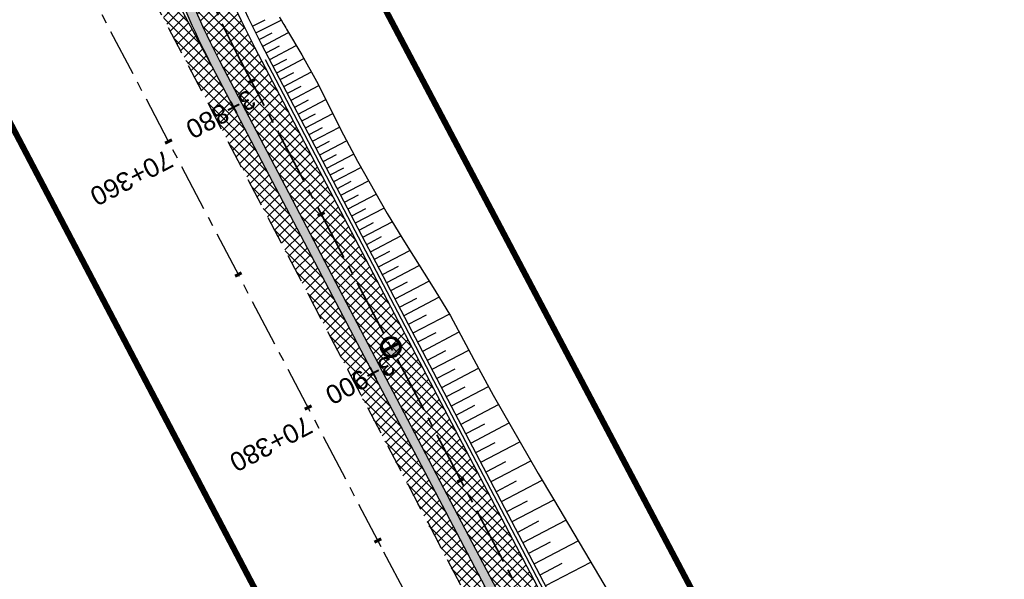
# Model space of a CAD drawing. Header units: metres. Extents: x 7529682 to 7533751, y 5721195 to 5727842.
# Tile 12 of 179: x 7531505 to 7531570, y 5724336 to 5724373. Entities that reach past the tile are written whole.
import ezdxf

# ---------------------------------------------------------------- set-up
doc = ezdxf.new("R2010")
doc.units = ezdxf.units.M
for name, pattern in [('817-dzialki-09-05-04$0$HIDDEN', [0.375, 0.25, -0.125]), ('ACAD_ISO05W100', [33, 24, -3, 0, -3, 0, -3]), ('CENTER', [50.800000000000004, 31.75, -6.35, 6.35, -6.35]), ('CENTER2', [28.575000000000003, 19.05, -3.175, 3.175, -3.175]), ('HIDDEN', [9.524999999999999, 6.35, -3.175])]:
    doc.linetypes.add(name, pattern=pattern)
for name, color, linetype in [('C-DROGI-SYTUACJA', 7, 'Continuous'), ('C-DROGI-SYTUACJA-ETYKIETY', 7, 'Continuous'), ('D-hatch-pobocza', 131, 'Continuous'), ('D-pobocza', 60, 'Continuous'), ('D-skarpa', 2, 'Continuous'), ('D-skarpa-kreskowanie', 2, 'Continuous')]:
    doc.layers.add(name, color=color, linetype=linetype)
for name, color, linetype, lineweight, true_color in [('D-bariery', 7, 'FENCELINE2', 30, 0xff0f0f), ('D-ewidencja-numery', 7, 'Continuous', 50, 0x40ff00), ('D-hatch-ciag-pieszo-rowerowy', 7, 'Continuous', 13, 0xff9f80), ('D-LR-etap-III', 7, '817-dzialki-09-05-04$0$HIDDEN', 50, 0x00008f), ('D-ścieki', 7, 'Continuous', 30, 0x0544ff)]:
    doc.layers.add(name, color=color, linetype=linetype, lineweight=lineweight, true_color=true_color)
for name, color, linetype, lineweight in [('D-krawędzie', 3, 'Continuous', 30), ('D-obrzeża', 2, 'Continuous', 30), ('D-oś', 10, 'CENTER', 30), ('D-pas-drogowy', 7, 'ACAD_ISO05W100', 50)]:
    doc.layers.add(name, color=color, linetype=linetype, lineweight=lineweight)
doc.layers.add('poprzeczki', color=7, linetype='Continuous', true_color=0x0000c7)
doc.styles.get("Standard").update_dxf_attribs({"font": 'arial.ttf'})
doc.linetypes.add('FENCELINE2', pattern='A,6.35,-2.54,[132,ltypeshp.shx,S=2.54,R=0,X=-2.54,Y=0],-2.54,25.4', length=36.83)
pattern_1 = [(45, (0, 0), (-0.3367596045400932, 0.3367596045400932), []), (135, (0, 0), (-0.3367596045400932, -0.3367596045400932), [])]

# ---------------------------------------------------------------- blocks, each defined once
blk = doc.blocks.new('AeccTickLine')
at = {"color": 0, "linetype": 'ByBlock', "lineweight": -2}
blk.add_line((0, 1), (-3.673819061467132e-16, -1), dxfattribs=at)
blk = doc.blocks.new('kilometraz')
at = {"linetype": 'ByBlock', "lineweight": -2}
blk.add_hatch(color=0, dxfattribs=at).paths.add_polyline_path([(0, -0.28125, 0.4142135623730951), (0.28125, 0, 0.4142135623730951), (0, 0.28125)])
at = {"color": 0, "linetype": 'ByBlock', "lineweight": -2}
blk.add_line((0, 0.28125), (0, -0.28125), dxfattribs=at)
blk.add_circle((0, 0), 0.28125, dxfattribs=at)

msp = doc.modelspace()

# ---------------------------------------------------------------- hatches: boundary and pattern name
at = {"layer": 'D-hatch-ciag-pieszo-rowerowy'}
h = msp.add_hatch(dxfattribs=at)
h.set_pattern_fill('ANSI37', color=256, scale=0.15, style=0)
h.set_pattern_definition(pattern_1)
edge = h.paths.add_edge_path()
edge.add_line((7531514.415650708, 5724387.617508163), (7531511.983512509, 5724387.007835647))
edge.add_line((7531511.983512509, 5724387.007835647), (7531515.04272666, 5724377.850002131))
edge.add_arc((7531562.466623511, 5724393.692161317), 50.00000000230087, 198.4721210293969, 207.666255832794)
edge.add_line((7531518.183261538, 5724370.476135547), (7531533.76163089, 5724340.761206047))
edge.add_line((7531533.76163089, 5724340.761206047), (7531558.998259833, 5724292.587044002))
edge.add_line((7531558.998259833, 5724292.587044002), (7531560.262448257, 5724290.175655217))
edge.add_line((7531560.262448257, 5724290.175655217), (7531563.059394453, 5724290.221480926))
edge.add_line((7531563.059394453, 5724290.221480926), (7531559.088841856, 5724297.795151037))
edge.add_line((7531559.088841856, 5724297.795151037), (7531533.852572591, 5724345.968626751))
edge.add_line((7531533.852572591, 5724345.968626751), (7531520.493826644, 5724371.449740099))
edge.add_arc((7531564.777188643, 5724394.66576581), 49.99999999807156, 198.4721210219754, 207.6662557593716, ccw=False)
edge.add_line((7531517.353291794, 5724378.823606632), (7531514.415650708, 5724387.617508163))
at = {"layer": 'D-hatch-pobocza'}
h = msp.add_hatch(dxfattribs=at)
h.set_pattern_fill('ANSI37', color=256, scale=0.15, style=0)
h.set_pattern_definition(pattern_1)
h.paths.add_polyline_path([(7531488.16, 5724427.12), (7531481.150587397, 5724441.171784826), (7531479.92528069, 5724439.394137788), (7531491.799589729, 5724416.76024859), (7531516.434946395, 5724369.562363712), (7531517.651861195, 5724370.197543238), (7531514.91, 5724375.29), (7531511.16, 5724383.25), (7531499.95, 5724404.19)])
h = msp.add_hatch(dxfattribs=at)
h.set_pattern_fill('ANSI37', color=256, scale=0.15, style=0)
h.set_pattern_definition(pattern_1)
h.paths.add_polyline_path([(7531607.891778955, 5724199.074953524, -0.04242732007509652), (7531605.100171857, 5724203.442839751), (7531592.615319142, 5724227.198197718), (7531571.091482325, 5724268.227489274), (7531558.466772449, 5724292.308617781), (7531533.230230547, 5724340.482613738), (7531517.651861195, 5724370.197543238), (7531516.434946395, 5724369.562363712), (7531531.900107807, 5724339.93328556), (7531557.226635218, 5724291.658956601), (7531569.851546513, 5724267.577443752), (7531591.375556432, 5724226.547822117), (7531608.842498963, 5724193.312870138), (7531611.311824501, 5724194.608572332)])
at = {"layer": 'D-ścieki', "linetype": 'ByBlock', "true_color": 0x00cccc}
h = msp.add_hatch(color=132, dxfattribs=at)
edge = h.paths.add_edge_path()
edge.add_line((7531611.374027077, 5724194.527339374), (7531611.850669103, 5724194.89177396))
edge.add_line((7531611.850669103, 5724194.89177396), (7531608.368157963, 5724199.439731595))
edge.add_arc((7531632.187108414, 5724217.678635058), 30.00000000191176, 207.7245952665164, 217.4423922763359, ccw=False)
edge.add_line((7531605.631288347, 5724203.721972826), (7531593.146646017, 5724227.476930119))
edge.add_line((7531593.146646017, 5724227.476930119), (7531571.622883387, 5724268.506080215))
edge.add_line((7531571.622883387, 5724268.506080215), (7531558.998259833, 5724292.587044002))
edge.add_line((7531558.998259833, 5724292.587044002), (7531533.76163089, 5724340.761206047))
edge.add_line((7531533.76163089, 5724340.761206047), (7531518.183261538, 5724370.476135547))
edge.add_arc((7531562.46662351, 5724393.692161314), 49.99999999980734, 198.4721210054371, 207.666255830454, ccw=False)
edge.add_line((7531515.042726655, 5724377.850002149), (7531511.283397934, 5724389.103646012))
edge.add_line((7531511.283397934, 5724389.103646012), (7531506.470491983, 5724397.337407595))
edge.add_line((7531506.470491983, 5724397.337407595), (7531505.95249533, 5724397.03462142))
edge.add_line((7531505.95249533, 5724397.03462142), (7531510.734016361, 5724388.854552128))
edge.add_line((7531510.734016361, 5724388.854552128), (7531514.473639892, 5724377.659896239))
edge.add_arc((7531562.466623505, 5724393.692161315), 50.59999999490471, 198.4721210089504, 207.6662558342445)
edge.add_line((7531517.651861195, 5724370.197543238), (7531533.230230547, 5724340.482613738))
edge.add_line((7531533.230230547, 5724340.482613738), (7531558.466772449, 5724292.308617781))
edge.add_line((7531558.466772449, 5724292.308617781), (7531571.091482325, 5724268.227489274))
edge.add_line((7531571.091482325, 5724268.227489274), (7531592.615319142, 5724227.198197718))
edge.add_line((7531592.615319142, 5724227.198197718), (7531605.100171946, 5724203.442839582))
edge.add_arc((7531632.187108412, 5724217.678635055), 30.59999999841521, 207.7245952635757, 217.442392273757)
edge.add_line((7531607.891778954, 5724199.074953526), (7531611.374027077, 5724194.527339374))

# ---------------------------------------------------------------- linework, layer by layer
at = {"layer": 'C-DROGI-SYTUACJA', "color": 10, "linetype": 'CENTER2', "lineweight": 35, "ltscale": 0.2}
msp.add_lwpolyline([(7531474.815809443, 5724464.451899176), (7531498.201389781, 5724419.897359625), (7531507.671593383, 5724401.833439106), (7531507.671593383, 5724401.833439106), (7531507.671593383, 5724401.833439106, -0.04013851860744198), (7531510.812128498, 5724394.459572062), (7531516.19647874, 5724378.341385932, 0.04013851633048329), (7531519.337013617, 5724370.967519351), (7531605.616191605, 5724206.442252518, 0.0426524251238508), (7531608.365594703, 5724202.136137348), (7531614.256663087, 5724194.442743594, -0.04259237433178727), (7531617.002724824, 5724190.14299819), (7531641.086772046, 5724144.244027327, -0.04226225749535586)], format="xyb", dxfattribs=at)
at = {"layer": 'D-bariery', "ltscale": 0.05, "flags": 128}
msp.add_lwpolyline([(7531615.017553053, 5724196.553332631), (7531608.427972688, 5724205.158942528, -0.04242731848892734), (7531605.941982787, 5724209.048644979), (7531593.457340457, 5724232.803602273), (7531571.9345425, 5724273.830915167), (7531559.310258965, 5724297.911230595), (7531534.074025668, 5724346.084637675), (7531521.203213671, 5724370.635042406)], format="xyb", dxfattribs=at)
at = {"layer": 'D-ewidencja-numery', "color": 12, "ltscale": 15, "true_color": 0xc70000}
msp.add_lwpolyline([(7531477.292992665, 5724465.831467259), (7531500.996290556, 5724421.112506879), (7531512.121834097, 5724400.549045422), (7531513.78163794, 5724396.757451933), (7531526.32, 5724379.39), (7531566.783642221, 5724302.73628205), (7531612.277141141, 5724225.610079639), (7531620.492868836, 5724210.547642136), (7531631.578040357, 5724196.257865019), (7531653.484221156, 5724152.433527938), (7531661.150970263, 5724128.493551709), (7531673.881448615, 5724101.186377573), (7531684.690667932, 5724081.184137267), (7531699.212076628, 5724051.170357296), (7531704.034088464, 5724040.583605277), (7531703.912935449, 5724037.170021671), (7531736.419851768, 5723969.232086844), (7531738.285051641, 5723967.699360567), (7531742.180915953, 5723962.34642834), (7531744.286141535, 5723958.615526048), (7531755.393260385, 5723944.192617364), (7531758.690000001, 5723936.76), (7531758.690000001, 5723936.76)], dxfattribs=at)
at = {"layer": 'D-krawędzie', "linetype": 'HIDDEN', "ltscale": 0.3, "flags": 128}
msp.add_lwpolyline([(7530572.009999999, 5726166.06), (7530620.380949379, 5726072.761487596), (7530641.555222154, 5726032.007915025), (7530660.960861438, 5725995.070069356), (7530689.128213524, 5725941.540167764), (7530707.335918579, 5725907.031820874), (7530725.255781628, 5725873.092686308), (7530743.969545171, 5725837.653904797), (7530770.526708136, 5725787.119408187), (7530787.864146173, 5725754.266918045), (7530809.897571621, 5725712.541613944), (7530824.739035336, 5725684.389287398), (7530840.856259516, 5725653.693092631), (7530860.675070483, 5725616.154465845), (7530865.283000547, 5725607.394015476), (7530878.050274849, 5725583.079962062), (7530918.171722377, 5725507.178125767), (7530950.162943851, 5725446.305402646), (7530993.419108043, 5725364.264712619), (7531022.766433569, 5725308.719304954), (7531053.80955549, 5725249.872416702), (7531081.165622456, 5725197.874670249), (7531103.902359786, 5725154.540603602), (7531128.123220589, 5725108.448161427), (7531149.3, 5725068.249999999), (7531167.380094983, 5725033.766927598), (7531197.164745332, 5724976.987689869), (7531228.151004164, 5724918.034426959), (7531253.152837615, 5724870.491119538), (7531286.7961686, 5724806.653565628), (7531306.739858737, 5724768.664832), (7531335.094443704, 5724714.652299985), (7531357.3191504, 5724672.438740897), (7531373.644908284, 5724641.454376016), (7531392.161870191, 5724605.998675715), (7531418.480331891, 5724555.852756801), (7531439.726902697, 5724515.582472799), (7531468.399107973, 5724461.077223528), (7531491.782023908, 5724416.527754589), (7531531.990296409, 5724339.832565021), (7531557.226635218, 5724291.658956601), (7531569.851546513, 5724267.577443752), (7531591.375556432, 5724226.547822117), (7531610.003879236, 5724191.103071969), (7531616.882991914, 5724177.998849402), (7531629.984986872, 5724153.025496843), (7531641.006768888, 5724132.021778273), (7531664.906257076, 5724087.616922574), (7531677.64401952, 5724064.785715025), (7531683.112433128, 5724054.988140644), (7531686.752875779, 5724048.180044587), (7531695.447538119, 5724031.696667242), (7531703.748818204, 5724015.917210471), (7531709.214143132, 5724005.513965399), (7531719.388607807, 5723986.14687362), (7531726.295217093, 5723973.000144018), (7531732.740794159, 5723960.735633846), (7531735.13, 5723956.19)], dxfattribs=at)
at = {"layer": 'D-LR-etap-III', "ltscale": 10, "flags": 128}
msp.add_lwpolyline([(7531750.474471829, 5723895.103125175, 0.4, 0.4, 0), (7531750.505, 5723895.13, 0.4, 0.4, 0), (7531682.71, 5724022.92, 0.4, 0.4, 0), (7531619.177023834, 5724147.203692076, 0.4, 0.4, 0), (7531592.308960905, 5724198.48863389, 0.4, 0.4, 0), (7531553.263875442, 5724272.918564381, 0.4, 0.4, 0), (7531504.019999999, 5724366.79, 0.4, 0.4, 0), (7531482.09, 5724407.62, 0.4, 0.4, 0), (7531412.350402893, 5724541.182759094, 0.4, 0.4, 0), (7531388.463669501, 5724586.929768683, 0.4, 0.4, 0), (7531345.12, 5724669.94, 0.4, 0.4, 0), (7531127.66, 5725081.67, 0.4, 0.4, 0), (7531059.253139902, 5725211.040795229, 0.4, 0.4, 0), (7531008.007244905, 5725307.953830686, 0.4, 0.4, 0), (7530964.181635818, 5725390.835555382, 0.4, 0.4, 0), (7530914.557354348, 5725484.683561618, 0.4, 0.4, 0), (7530865.243241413, 5725577.493975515, 0.4, 0.4, 0), (7530840.085257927, 5725624.058651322, 0.4, 0.4, 0), (7530802.559525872, 5725694.924584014, 0.4, 0.4, 0), (7530755.54, 5725787.51, 0.4, 0.4, 0), (7530708.717810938, 5725876.303221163, 0.4, 0.4, 0), (7530695.12, 5725902.09, 0.4, 0.4, 0), (7530642.91397006, 5726001.07839487, 0.4, 0.4, 0), (7530634.934723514, 5726016.146615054, 0.4, 0.4, 0), (7530610.820000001, 5726061.929999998, 0.4, 0.4, 0), (7530610.820000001, 5726061.929999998, 0.4, 0.4, 0), (7530607.21, 5726063.51, 0.4, 0.4, 0), (7530597.42, 5726080.68, 0.4, 0.4, 0), (7530591.16, 5726088.44, 0.4, 0.4, 0), (7530581.28, 5726107.21, 0.4, 0.4, 0), (7530571.29, 5726130.56, 0.4, 0.4, 0), (7530549.554994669, 5726171.527317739, 0.4, 0.4, 0), (7530531.014309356, 5726206.473807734, 0.4, 0.4, 0), (7530516.461208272, 5726236.016618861, 0.4, 0.4, 0), (7530500.798929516, 5726266.141265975, 0.4, 0.4, 0), (7530491.349999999, 5726283.94, 0.4, 0.4, 0), (7530482.4, 5726303.41, 0.4, 0.4, 0), (7530482.4, 5726303.41, 0.4, 0.4, 0), (7530450.41, 5726357.28, 0.4, 0.4, 0), (7530397.759396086, 5726458.499907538, 0.4, 0.4, 0), (7530334.707815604, 5726583.664702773, 0.4, 0.4, 0), (7530303.939274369, 5726645.167943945, 0.4, 0.4, 0), (7530300.509779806, 5726651.777515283, 0.4, 0.4, 0), (7530289.213532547, 5726671.966724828, 0.4, 0.4, 0), (7530281.54, 5726685.57, 0.4, 0.4, 0), (7530261.37085633, 5726724.163374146, 0.4, 0.4, 0), (7530254.03, 5726738.21, 0.4, 0.4, 0), (7530197.219999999, 5726845.06, 0.4, 0.4, 0), (7530194.71, 5726849.15, 0.4, 0.4, 0), (7530195.92, 5726850.75, 0.4, 0.4, 0), (7530170.546669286, 5726892.961489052, 0.4, 0.4, 0), (7530143.174718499, 5726945.065838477, 0.4, 0.4, 0), (7530105.059999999, 5727018.32, 0.4, 0.4, 0), (7530100.059999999, 5727027.16, 0.4, 0.4, 0), (7530062.318670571, 5727099.625398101, 0.4, 0.4, 0), (7530015.378537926, 5727189.420463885, 0.4, 0.4, 0), (7529983.207960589, 5727250.206596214, 0.4, 0.4, 0), (7529953.284293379, 5727306.74720398, 0.4, 0.4, 0), (7529900.67053443, 5727406.15903814, 0.4, 0.4, 0), (7529890.630239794, 5727425.131178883, 0.4, 0.4, 0), (7529875.155383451, 5727454.426350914, 0.4, 0.4, 0), (7529857.560096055, 5727487.787346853, 0.4, 0.4, 0), (7529835.194401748, 5727530.19312405, 0.4, 0.4, 0), (7529811.740544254, 5727574.662079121, 0.4, 0.4, 0), (7529792.101859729, 5727611.922638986, 0.4, 0.4, 0), (7529768.066117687, 5727657.469613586, 0.4, 0.4, 0), (7529755.210566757, 5727682.131373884, 0.4, 0.4, 0), (7529753.309999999, 5727681.13, 0.4, 0.4, 0), (7529739.21, 5727707.77, 0.4, 0.4, 0), (7529735.394745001, 5727711.251990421, 0.4, 0.4, 0), (7529725.42, 5727730.2, 0.4, 0.4, 0), (7529723.55, 5727729.88, 0.4, 0.4, 0), (7529695.566668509, 5727782.932080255, 0.4, 0.4, 0), (7529717.67971874, 5727794.024357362, 0.4, 0.4, 0), (7529736.274870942, 5727758.647400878, 0.4, 0.4, 0), (7529736.274870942, 5727758.647400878, 0.4, 0.4, 0), (7529744.511003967, 5727750.406106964, 0.4, 0.4, 0), (7529744.511003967, 5727750.406106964, 0.4, 0.4, 0), (7529750.282568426, 5727738.549848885, 0.4, 0.4, 0), (7529777.108510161, 5727687.569424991, 0.4, 0.4, 0), (7529796.51537536, 5727651.329932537, 0.4, 0.4, 0), (7529814.937945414, 5727616.793170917, 0.4, 0.4, 0), (7529839.006722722, 5727572.303976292, 0.4, 0.4, 0), (7529860.617626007, 5727532.509108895, 0.4, 0.4, 0), (7529882.348967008, 5727491.504261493, 0.4, 0.4, 0), (7529904.865139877, 5727449.096370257, 0.4, 0.4, 0), (7529920.747384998, 5727418.884773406, 0.4, 0.4, 0), (7529946.676504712, 5727368.547487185, 0.4, 0.4, 0), (7529972.024701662, 5727320.573310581, 0.4, 0.4, 0), (7529987.740014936, 5727290.153392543, 0.4, 0.4, 0), (7529996.497385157, 5727273.661630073, 0.4, 0.4, 0), (7530017.541471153, 5727234.202689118, 0.4, 0.4, 0), (7530033.053657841, 5727204.864166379, 0.4, 0.4, 0), (7530051.622983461, 5727170.222745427, 0.4, 0.4, 0), (7530069.276612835, 5727137.015751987, 0.4, 0.4, 0), (7530089.385386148, 5727097.533639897, 0.4, 0.4, 0), (7530109.712512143, 5727060.746615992, 0.4, 0.4, 0), (7530136.769722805, 5727011.640131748, 0.4, 0.4, 0), (7530162.446686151, 5726962.743777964, 0.4, 0.4, 0), (7530187.674104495, 5726916.992101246, 0.4, 0.4, 0), (7530207.820739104, 5726879.335323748, 0.4, 0.4, 0), (7530230.625609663, 5726834.518686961, 0.4, 0.4, 0), (7530262.288093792, 5726776.61832811, 0.4, 0.4, 0), (7530277.509672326, 5726760.213143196, 0.4, 0.4, 0), (7530286.036865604, 5726744.106684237, 0.4, 0.4, 0), (7530288.097472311, 5726735.884066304, 0.4, 0.4, 0), (7530290.393870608, 5726725.046963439, 0.4, 0.4, 0), (7530296.17664807, 5726713.582980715, 0.4, 0.4, 0), (7530302.726195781, 5726701.18226779, 0.4, 0.4, 0), (7530325.685047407, 5726657.466383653, 0.4, 0.4, 0), (7530343.243978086, 5726623.648592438, 0.4, 0.4, 0), (7530360.229820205, 5726591.746871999, 0.4, 0.4, 0), (7530383.20855044, 5726548.059469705, 0.4, 0.4, 0), (7530406.017875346, 5726503.605514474, 0.4, 0.4, 0), (7530427.464919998, 5726462.620289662, 0.4, 0.4, 0), (7530447.9278544, 5726424.388014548, 0.4, 0.4, 0), (7530471.126878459, 5726379.920667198, 0.4, 0.4, 0), (7530490.501003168, 5726343.033350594, 0.4, 0.4, 0), (7530509.499458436, 5726306.733076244, 0.4, 0.4, 0), (7530529.890269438, 5726267.244072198, 0.4, 0.4, 0), (7530543.852446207, 5726238.990319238, 0.4, 0.4, 0), (7530554.808897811, 5726218.943990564, 0.4, 0.4, 0), (7530559.027108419, 5726212.223286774, 0.4, 0.4, 0), (7530563.060988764, 5726206.409670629, 0.4, 0.4, 0), (7530566.93354971, 5726200.463543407, 0.4, 0.4, 0), (7530569.771022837, 5726194.901501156, 0.4, 0.4, 0), (7530571.47319415, 5726191.282350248, 0.4, 0.4, 0), (7530572.839142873, 5726188.024533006, 0.4, 0.4, 0), (7530575.295071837, 5726182.034664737, 0.4, 0.4, 0), (7530579.736851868, 5726173.306070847, 0.4, 0.4, 0), (7530583.3, 5726167.41, 0.4, 0.4, 0), (7530593.4, 5726163.33, 0.4, 0.4, 0), (7530598.618375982, 5726155.264489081, 0.4, 0.4, 0), (7530608.258304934, 5726140.497132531, 0.4, 0.4, 0), (7530603.269999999, 5726136.83, 0.4, 0.4, 0), (7530606.53, 5726131.84, 0.4, 0.4, 0), (7530604.239057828, 5726124.21679044, 0.4, 0.4, 0), (7530605.847136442, 5726121.630127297, 0.4, 0.4, 0), (7530608.971611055, 5726116.164124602, 0.4, 0.4, 0), (7530618.114293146, 5726097.791111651, 0.4, 0.4, 0), (7530651.213125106, 5726034.959524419, 0.4, 0.4, 0), (7530670.243741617, 5725998.61095082, 0.4, 0.4, 0), (7530698.075474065, 5725945.952624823, 0.4, 0.4, 0), (7530716.505955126, 5725911.3051464, 0.4, 0.4, 0), (7530735.223454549, 5725875.667401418, 0.4, 0.4, 0), (7530752.504235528, 5725842.154920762, 0.4, 0.4, 0), (7530778.310652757, 5725793.501254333, 0.4, 0.4, 0), (7530797.499961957, 5725756.381811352, 0.4, 0.4, 0), (7530812.518974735, 5725728.28874362, 0.4, 0.4, 0), (7530820.039295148, 5725713.160404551, 0.4, 0.4, 0), (7530822.422446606, 5725710.193574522, 0.4, 0.4, 0), (7530833.154893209, 5725688.800634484, 0.4, 0.4, 0), (7530849.629354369, 5725656.158601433, 0.4, 0.4, 0), (7530867.98290276, 5725621.963939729, 0.4, 0.4, 0), (7530872.629809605, 5725612.88760475, 0.4, 0.4, 0), (7530880.354488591, 5725597.594500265, 0.4, 0.4, 0), (7530883.839446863, 5725593.389159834, 0.4, 0.4, 0), (7530891.782113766, 5725587.763349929, 0.4, 0.4, 0), (7530895.038670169, 5725584.280746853, 0.4, 0.4, 0), (7530897.033644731, 5725580.941110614, 0.4, 0.4, 0), (7530900.951646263, 5725579.945856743, 0.4, 0.4, 0), (7530904.80970798, 5725571.977328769, 0.4, 0.4, 0), (7530903.682362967, 5725568.566434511, 0.4, 0.4, 0), (7530908.900614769, 5725558.844845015, 0.4, 0.4, 0), (7530910.252030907, 5725545.671606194, 0.4, 0.4, 0), (7530912.872986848, 5725538.645543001, 0.4, 0.4, 0), (7530945.278171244, 5725478.464284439, 0.4, 0.4, 0), (7530959.692318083, 5725450.24628822, 0.4, 0.4, 0), (7531002.82670893, 5725368.192370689, 0.4, 0.4, 0), (7531044.703532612, 5725290.314293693, 0.4, 0.4, 0), (7531064.098839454, 5725253.212562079, 0.4, 0.4, 0), (7531083.010253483, 5725216.677517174, 0.4, 0.4, 0), (7531113.013137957, 5725158.465613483, 0.4, 0.4, 0), (7531137.364304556, 5725113.07076138, 0.4, 0.4, 0), (7531150.830830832, 5725086.711759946, 0.4, 0.4, 0), (7531159.745663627, 5725076.640848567, 0.4, 0.4, 0), (7531166.309999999, 5725074.58, 0.4, 0.4, 0), (7531172.29, 5725062.58, 0.4, 0.4, 0), (7531170.589828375, 5725055.605912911, 0.4, 0.4, 0), (7531173.732823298, 5725044.080706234, 0.4, 0.4, 0), (7531215.342008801, 5724964.859648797, 0.4, 0.4, 0), (7531238.054496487, 5724921.684649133, 0.4, 0.4, 0), (7531262.389821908, 5724875.282876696, 0.4, 0.4, 0), (7531295.587160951, 5724811.265731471, 0.4, 0.4, 0), (7531348.487908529, 5724712.362812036, 0.4, 0.4, 0), (7531363.740817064, 5724682.68394264, 0.4, 0.4, 0), (7531366.986905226, 5724675.865317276, 0.4, 0.4, 0), (7531382.541261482, 5724646.110625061, 0.4, 0.4, 0), (7531401.299165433, 5724610.874551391, 0.4, 0.4, 0), (7531428.964837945, 5724558.862274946, 0.4, 0.4, 0), (7531449.111202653, 5724520.397801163, 0.4, 0.4, 0), (7531477.292992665, 5724465.831467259, 0.4, 0.4, 0), (7531500.996290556, 5724421.112506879, 0.4, 0.4, 0), (7531512.121834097, 5724400.549045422, 0.4, 0.4, 0), (7531513.78163794, 5724396.757451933, 0.4, 0.4, 0), (7531526.32, 5724379.39, 0.4, 0.4, 0), (7531566.783642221, 5724302.73628205, 0.4, 0.4, 0), (7531612.277141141, 5724225.610079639, 0.4, 0.4, 0), (7531620.492868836, 5724210.547642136, 0.4, 0.4, 0), (7531631.578040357, 5724196.257865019, 0.4, 0.4, 0), (7531653.484221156, 5724152.433527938, 0.4, 0.4, 0), (7531661.150970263, 5724128.493551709, 0.4, 0.4, 0), (7531673.881448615, 5724101.186377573, 0.4, 0.4, 0), (7531684.690667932, 5724081.184137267, 0.4, 0.4, 0), (7531699.212076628, 5724051.170357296, 0.4, 0.4, 0), (7531704.034088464, 5724040.583605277, 0.4, 0.4, 0), (7531704.034088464, 5724040.583605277, 0.4, 0.4, 0), (7531703.912935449, 5724037.170021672, 0.4, 0.4, 0), (7531736.419851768, 5723969.232086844, 0.4, 0.4, 0), (7531738.285051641, 5723967.699360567, 0.4, 0.4, 0), (7531742.180915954, 5723962.346428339, 0.4, 0.4, 0), (7531744.286141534, 5723958.615526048, 0.4, 0.4, 0), (7531755.393260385, 5723944.192617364, 0.4, 0.4, 0), (7531758.69, 5723936.76, 0.4, 0.4, 0), (7531780.08, 5723929.25, 0.4, 0.4, 0), (7531792.611989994, 5723906.337708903, 0.4, 0.4, 0), (7531792.611989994, 5723906.337708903, 0.4, 0.4, 0), (7531756.962094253, 5723883.055323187, 0.4, 0.4, 0), (7531750.46, 5723895.130000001, 0.4, 0.4, 0), (7531750.46, 5723895.130000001, 0, 0, 0)], format="xyseb", dxfattribs=at)
at = {"layer": 'D-obrzeża'}
msp.add_lwpolyline([(7531614.793854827, 5724196.435965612), (7531608.229481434, 5724205.006951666, -0.04242731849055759), (7531605.720684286, 5724208.932339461), (7531593.236041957, 5724232.687296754), (7531571.713156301, 5724273.71477667), (7531559.088841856, 5724297.795151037), (7531533.852572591, 5724345.968626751), (7531520.493826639, 5724371.449740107, -0.04013851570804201), (7531517.353291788, 5724378.823606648), (7531511.965880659, 5724394.950955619, 0.04013851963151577), (7531508.825345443, 5724402.324822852), (7531499.308193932, 5724420.478293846), (7531486.378668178, 5724445.111809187)], format="xyb", dxfattribs=at)
at = {"layer": 'D-oś', "ltscale": 0.1}
msp.add_lwpolyline([(7531812.380848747, 5723798.616780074), (7531655.397024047, 5724097.899918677), (7531637.916099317, 5724130.379189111), (7531626.885633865, 5724151.399455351), (7531613.784040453, 5724176.372042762), (7531606.905700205, 5724189.474794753), (7531588.276149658, 5724224.921883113), (7531566.751706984, 5724265.952329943), (7531554.126292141, 5724290.034803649), (7531528.890461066, 5724338.207443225), (7531488.682972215, 5724414.901138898), (7531465.30154836, 5724459.447768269)], dxfattribs=at)
at = {"layer": 'D-pas-drogowy', "ltscale": 0.2, "flags": 128}
msp.add_lwpolyline([(7531633.018560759, 5724182.834272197, 0.4, 0.4, 0), (7531617.558899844, 5724211.608162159, 0.4, 0.4, 0), (7531566.783642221, 5724302.73628205, 0.4, 0.4, 0), (7531538.419082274, 5724356.469679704, 0.4, 0.4, 0), (7531526.32, 5724379.39, 0.4, 0.4, 0), (7531516.102085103, 5724393.607319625, 0.4, 0.4, 0.001485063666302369), (7531513.78037409, 5724396.837773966, 0.4, 0.4, 0), (7531501.87, 5724413.41, 0.4, 0.4, 0), (7531474.926107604, 5724464.507896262, 0.4, 0.4, 0), (7531446.200436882, 5724518.992313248, 0.4, 0.4, 0), (7531424.962185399, 5724559.262257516, 0.4, 0.4, 0), (7531398.444460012, 5724609.565801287, 0.4, 0.4, 0), (7531379.647455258, 5724645.216004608, 0.4, 0.4, 0), (7531365.23, 5724672.56, 0.4, 0.4, 0), (7531341.305752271, 5724717.915356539, 0.4, 0.4, 0), (7531312.899996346, 5724771.788898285, 0.4, 0.4, 0), (7531292.590923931, 5724810.306502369, 0.4, 0.4, 0), (7531259.391619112, 5724873.271351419, 0.4, 0.4, 0), (7531233.740401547, 5724921.922582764, 0.4, 0.4, 0), (7531203.072738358, 5724980.092044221, 0.4, 0.4, 0), (7531173.471398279, 5725036.225177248, 0.4, 0.4, 0), (7531168.269999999, 5725046.09, 0.4, 0.4, 0), (7531172.29, 5725062.58, 0.4, 0.4, 0), (7531166.309999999, 5725074.58, 0.4, 0.4, 0), (7531150.32, 5725079.6, 0.4, 0.4, 0), (7531141.5, 5725096.43, 0.4, 0.4, 0), (7531109.311735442, 5725157.814415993, 0.4, 0.4, 0), (7531086.641300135, 5725201.047918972, 0.4, 0.4, 0), (7531059.198258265, 5725253.383662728, 0.4, 0.4, 0), (7531028.206828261, 5725312.48946212, 0.4, 0.4, 0), (7530999.104694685, 5725367.990143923, 0.4, 0.4, 0), (7530956.247527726, 5725449.724815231, 0.4, 0.4, 0), (7530924.397774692, 5725510.463768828, 0.4, 0.4, 0), (7530897.509999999, 5725561.74, 0.4, 0.4, 0), (7530894.46, 5725566.14, 0.4, 0.4, 0), (7530892.16, 5725570.49, 0.4, 0.4, 0), (7530869.362688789, 5725613.307018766, 0.4, 0.4, 0), (7530861.693971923, 5725627.704613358, 0.4, 0.4, 0), (7530852.74, 5725644.52, 0.4, 0.4, 0), (7530831.509999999, 5725684.2, 0.4, 0.4, 0), (7530811.13, 5725722.52, 0.4, 0.4, 0), (7530792.3476413, 5725757.940652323, 0.4, 0.4, 0), (7530768.03, 5725803.8, 0.4, 0.4, 0), (7530748.768542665, 5725840.178507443, 0.4, 0.4, 0), (7530727.7, 5725879.97, 0.4, 0.4, 0), (7530712.0981582, 5725909.54523909, 0.4, 0.4, 0), (7530693.644105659, 5725944.645156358, 0.4, 0.4, 0), (7530665.702224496, 5725997.538976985, 0.4, 0.4, 0), (7530641.759999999, 5726042.88, 0.4, 0.4, 0), (7530616.5, 5726091.48, 0.4, 0.4, 0), (7530604.628439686, 5726114.319880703, 0.4, 0.4, -0.007762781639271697), (7530602.5, 5726118.43, 0.4, 0.4, 0), (7530603.992037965, 5726123.394821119, 0.4, 0.4, 0), (7530606.53, 5726131.84, 0.4, 0.4, 0), (7530603.269999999, 5726136.83, 0.4, 0.4, 0), (7530593.775620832, 5726151.368713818, 0.4, 0.4, 0), (7530590.202637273, 5726156.84001263, 0.4, 0.4, 0), (7530583.3, 5726167.41, 0.4, 0.4, 0), (7530580.578343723, 5726170.427567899, 0.4, 0.4, 0), (7530575.849999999, 5726175.67, 0.4, 0.4, 0), (7530569.009999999, 5726186.66, 0.4, 0.4, 0), (7530562.555322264, 5726199.189409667, 0.4, 0.4, 0), (7530555.67, 5726211.39, 0.4, 0.4, 0), (7530548.29, 5726224.23, 0.4, 0.4, 0), (7530540.58, 5726237.71, 0.4, 0.4, 0), (7530532.679999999, 5726252.65, 0.4, 0.4, 0), (7530524.059999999, 5726269.35, 0.4, 0.4, 0), (7530502.82, 5726309.91, 0.4, 0.4, 0), (7530488.83, 5726336.63, 0.4, 0.4, 0), (7530466.03, 5726380.16, 0.4, 0.4, 0), (7530438.469999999, 5726432.77, 0.4, 0.4, 0), (7530424.53, 5726459.09, 0.4, 0.4, 0), (7530401.63, 5726502.97, 0.4, 0.4, 0), (7530383.38, 5726538.06, 0.4, 0.4, 0), (7530353.969999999, 5726593.52, 0.4, 0.4, 0), (7530338.469999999, 5726622.74, 0.4, 0.4, 0), (7530322.009999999, 5726653.88, 0.4, 0.4, 0), (7530297.54, 5726700.33, 0.4, 0.4, 0), (7530287.38, 5726719.6, 0.4, 0.4, 0), (7530285.94993921, 5726722.315508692, 0.4, 0.4, 0), (7530280.259999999, 5726733.12, 0.4, 0.4, 0), (7530266.73, 5726758.74, 0.4, 0.4, 0), (7530260.42, 5726770.47, 0.4, 0.4, 0), (7530253.25, 5726783.82, 0.4, 0.4, 0), (7530244.95, 5726799.33, 0.4, 0.4, 0), (7530239.389999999, 5726808.49, 0.4, 0.4, 0), (7530238.29, 5726807.9, 0.4, 0.4, 0), (7530218.11, 5726850.67, 0.4, 0.4, 0), (7530175.906646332, 5726928.168028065, 0.4, 0.4, 0), (7530096.679999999, 5727076.15, 0.4, 0.4, 0), (7530094.679999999, 5727079.89, 0.4, 0.4, 0), (7530064.59693469, 5727135.522637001, 0.4, 0.4, 0), (7530046.730970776, 5727168.8921561, 0.4, 0.4, 0), (7530025.803045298, 5727208.461374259, 0.4, 0.4, 0), (7530012.846501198, 5727232.979315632, 0.4, 0.4, 0), (7529994.15, 5727268.45, 0.4, 0.4, 0), (7529981.670868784, 5727291.93018666, 0.4, 0.4, 0), (7529949.889999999, 5727351.73, 0.4, 0.4, 0), (7529924.75, 5727399.03, 0.4, 0.4, 0), (7529915.515824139, 5727417.099754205, 0.4, 0.4, 0), (7529885.83, 5727475.19, 0.4, 0.4, 0), (7529862.559999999, 5727519.97, 0.4, 0.4, 0), (7529852.984923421, 5727538.191086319, 0.4, 0.4, 0), (7529836.513084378, 5727569.51130111, 0.4, 0.4, 0), (7529815.36890814, 5727609.140983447, 0.4, 0.4, 0), (7529792.795203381, 5727651.247499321, 0.4, 0.4, 0), (7529774.199114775, 5727685.858348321, 0.4, 0.4, 0), (7529746.966026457, 5727736.059440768, 0.4, 0.4, 0), (7529733.92, 5727757.62, 0.4, 0.4, 0), (7529708.607472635, 5727806.388536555, 0.4, 0.4, 0), (7529688.491967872, 5727796.344621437, 0.4, 0.4, 0), (7529723.55, 5727729.88, 0.4, 0.4, 0), (7529725.42, 5727730.2, 0.4, 0.4, 0), (7529735.38, 5727711.28, 0.4, 0.4, 0), (7529739.21, 5727707.77, 0.4, 0.4, 0), (7529753.309999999, 5727681.13, 0.4, 0.4, 0), (7529755.178396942, 5727682.114424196, 0.4, 0.4, 0), (7529792.101859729, 5727611.922638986, 0.4, 0.4, 0), (7529811.740544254, 5727574.662079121, 0.4, 0.4, 0), (7529835.194401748, 5727530.19312405, 0.4, 0.4, 0), (7529857.560096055, 5727487.787346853, 0.4, 0.4, 0), (7529875.155383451, 5727454.426350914, 0.4, 0.4, 0), (7529890.630239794, 5727425.131178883, 0.4, 0.4, 0), (7529900.67053443, 5727406.15903814, 0.4, 0.4, 0), (7529953.284293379, 5727306.74720398, 0.4, 0.4, 0), (7529983.207960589, 5727250.206596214, 0.4, 0.4, 0), (7530015.378537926, 5727189.420463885, 0.4, 0.4, 0), (7530062.318670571, 5727099.625398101, 0.4, 0.4, 0), (7530100.059999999, 5727027.16, 0.4, 0.4, 0), (7530105.059999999, 5727018.32, 0.4, 0.4, 0), (7530143.174718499, 5726945.065838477, 0.4, 0.4, 0), (7530170.546669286, 5726892.961489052, 0.4, 0.4, 0), (7530195.92, 5726850.75, 0.4, 0.4, 0), (7530194.71, 5726849.15, 0.4, 0.4, 0), (7530197.219999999, 5726845.06, 0.4, 0.4, 0), (7530254.03, 5726738.21, 0.4, 0.4, 0), (7530261.37085633, 5726724.163374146, 0.4, 0.4, 0), (7530281.54, 5726685.57, 0.4, 0.4, 0), (7530289.213532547, 5726671.966724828, 0.4, 0.4, 0), (7530300.509779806, 5726651.777515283, 0.4, 0.4, 0), (7530303.939274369, 5726645.167943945, 0.4, 0.4, 0), (7530334.707815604, 5726583.664702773, 0.4, 0.4, 0), (7530397.759396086, 5726458.499907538, 0.4, 0.4, 0), (7530450.41, 5726357.28, 0.4, 0.4, 0), (7530482.4, 5726303.41, 0.4, 0.4, 0), (7530483.687990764, 5726301.003383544, 0.4, 0.4, 0), (7530491.349999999, 5726283.94, 0.4, 0.4, 0), (7530512.67, 5726243.78, 0.4, 0.4, 0), (7530529.429999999, 5726209.46, 0.4, 0.4, 0), (7530571.29, 5726130.56, 0.4, 0.4, 0), (7530581.28, 5726107.21, 0.4, 0.4, 0), (7530591.16, 5726088.44, 0.4, 0.4, 0), (7530597.42, 5726080.68, 0.4, 0.4, 0), (7530607.21, 5726063.51, 0.4, 0.4, 0), (7530610.820000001, 5726061.929999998, 0.4, 0.4, 0), (7530634.934723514, 5726016.146615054, 0.4, 0.4, 0), (7530642.91397006, 5726001.07839487, 0.4, 0.4, 0), (7530695.12, 5725902.09, 0.4, 0.4, 0), (7530708.717810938, 5725876.303221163, 0.4, 0.4, 0), (7530755.54, 5725787.51, 0.4, 0.4, 0), (7530802.559525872, 5725694.924584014, 0.4, 0.4, 0), (7530840.085257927, 5725624.058651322, 0.4, 0.4, 0), (7530865.243241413, 5725577.493975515, 0.4, 0.4, 0), (7530914.557354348, 5725484.683561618, 0.4, 0.4, 0), (7530964.181635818, 5725390.835555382, 0.4, 0.4, 0), (7531008.007244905, 5725307.953830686, 0.4, 0.4, 0), (7531059.253139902, 5725211.040795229, 0.4, 0.4, 0), (7531127.66, 5725081.67, 0.4, 0.4, 0), (7531345.12, 5724669.94, 0.4, 0.4, 0), (7531388.463669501, 5724586.929768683, 0.4, 0.4, 0), (7531412.350402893, 5724541.182759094, 0.4, 0.4, 0), (7531482.09, 5724407.62, 0.4, 0.4, 0), (7531504.019999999, 5724366.79, 0.4, 0.4, 0), (7531519.374444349, 5724337.520497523, 0.4, 0.4, 0), (7531563.748815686, 5724252.931583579, 0.4, 0.4, 0), (7531602.175111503, 5724179.681224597, 0.4, 0.4, 0), (7531619.177023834, 5724147.203692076, 0.4, 0.4, 0), (7531625.038493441, 5724135.63500206, 0.4, 0.4, 0), (7531656.796442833, 5724073.31633882, 0.4, 0.4, 0), (7531675.12, 5724037.36, 0.4, 0.4, 0), (7531682.71, 5724022.92, 0.4, 0.4, 0), (7531705.565196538, 5723979.810545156, 0.4, 0.4, 0), (7531736.605941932, 5723921.261514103, 0.4, 0.4, 0), (7531750.46, 5723895.130000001, 0.4, 0.4, 0), (7531740.769999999, 5723886.56, 0.4, 0.4, 0), (7531732.86, 5723885, 0.4, 0.4, 0), (7531722.179999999, 5723887.77, 0.4, 0.4, 0), (7531729.87, 5723862.17, 0.4, 0.4, 0), (7531742.92, 5723861.93, 0.4, 0.4, 0), (7531763.71, 5723859.52, 0.4, 0.4, 0), (7531768.42, 5723854.12, 0.4, 0.4, 0), (7531787.42, 5723817.97, 0.4, 0.4, 0), (7531795.57, 5723809.82, 0.4, 0.4, 0), (7531816.346897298, 5723819.850397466, 0.4, 0.4, 0), (7531816.346897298, 5723819.850397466, 0.4, 0.4, 0), (7531805.059999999, 5723843.23, 0.4, 0.4, 0), (7531803.61, 5723886.23, 0.4, 0.4, 0), (7531803.61, 5723886.23, 0.4, 0.4, 0), (7531780.08, 5723929.25, 0.4, 0.4, 0), (7531758.69, 5723936.76, 0.4, 0.4, 0), (7531749.3590272, 5723946.412126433, 0.4, 0.4, 0), (7531742.71, 5723953.29, 0.4, 0.4, 0), (7531735.177368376, 5723967.877529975, 0.4, 0.4, 0), (7531722.37, 5723992.68, 0.4, 0.4, 0), (7531705.041669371, 5724030.885563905, 0.4, 0.4, 0), (7531699.469999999, 5724043.17, 0.4, 0.4, 0), (7531692.69, 5724058.11, 0.4, 0.4, 0), (7531679.672010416, 5724084.016803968, 0.4, 0.4, 0), (7531674.55, 5724094.21, 0.4, 0.4, 0), (7531666.633166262, 5724114.002855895, 0.4, 0.4, 0), (7531649, 5724153.82, 0.4, 0.4, 0), (7531641.49, 5724149.34, 0.4, 0.4, 0), (7531626.04, 5724179.34, 0.4, 0.4, 0), (7531633.03, 5724182.84, 0, 0, 0)], format="xyseb", dxfattribs=at)
at = {"layer": 'D-pobocza'}
msp.add_lwpolyline([(7531615.242182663, 5724196.671188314), (7531608.626463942, 5724205.31093339, -0.04242731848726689), (7531606.163281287, 5724209.164950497), (7531593.678814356, 5724232.919573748), (7531572.155990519, 5724273.946935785), (7531559.531748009, 5724298.027172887), (7531534.295406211, 5724346.200787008), (7531520.936660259, 5724371.681900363, -0.04013851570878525), (7531517.827530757, 5724378.982028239), (7531512.427381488, 5724395.147509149, 0.04013851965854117), (7531509.286846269, 5724402.521376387), (7531499.751027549, 5724420.71045411), (7531486.84067216, 5724445.307445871)], format="xyb", dxfattribs=at)
msp.add_lwpolyline([(7531517.651861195, 5724370.197543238), (7531514.91, 5724375.29), (7531511.16, 5724383.25), (7531499.95, 5724404.19), (7531488.16, 5724427.12), (7531481.150587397, 5724441.171784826)], dxfattribs=at)
at = {"layer": 'D-skarpa', "linetype": 'Continuous'}
msp.add_lwpolyline([(7531522.120844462, 5724373.491520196, 0.005233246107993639), (7531522.598296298, 5724372.677281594), (7531522.598841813, 5724372.676404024), (7531523.614953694, 5724370.971421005), (7531524.586233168, 5724369.222446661), (7531526.379162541, 5724365.646030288), (7531527.316705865, 5724363.879364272), (7531529.282269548, 5724360.393479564), (7531530.338518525, 5724358.689064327), (7531532.460744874, 5724355.285335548), (7531533.504972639, 5724353.57461623), (7531535.40077017, 5724350.052145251), (7531536.353339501, 5724348.293359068), (7531539.345209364, 5724343.087356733), (7531540.365304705, 5724341.363982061), (7531543.43363747, 5724336.198077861), (7531544.45655143, 5724334.476181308)], format="xyb", dxfattribs=at)
at = {"layer": 'D-skarpa-kreskowanie', "linetype": 'Continuous'}
for p, q in [((7531520.327732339, 5724372.882101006, 110.1782306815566), (7531521.163925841, 5724373.29353648, 109.55690436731)), ((7531520.550795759, 5724372.434623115, 110.1930212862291), (7531522.239189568, 5724373.287214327, 108.9319774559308)), ((7531520.778478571, 5724371.989477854, 110.2078118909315), (7531521.630517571, 5724372.430873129, 109.568050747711)), ((7531521.009625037, 5724371.546116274, 110.2223349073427), (7531522.733643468, 5724372.450213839, 108.924471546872)), ((7531521.241838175, 5724371.103310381, 110.2366077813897), (7531522.115917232, 5724371.561688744, 109.5785897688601)), ((7531521.474051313, 5724370.660504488, 110.2508806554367), (7531523.246349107, 5724371.589920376, 108.9166719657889)), ((7531521.706405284, 5724370.217430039, 110.2651621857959), (7531522.604631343, 5724370.688471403, 109.588965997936)), ((7531521.938759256, 5724369.774355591, 110.2794437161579), (7531523.751742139, 5724370.725107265, 108.9146067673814)), ((7531522.176447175, 5724369.32110987, 110.2940530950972), (7531523.088367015, 5724369.799332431, 109.6075480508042)), ((7531522.414135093, 5724368.86786415, 110.3086624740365), (7531524.248831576, 5724369.830002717, 108.9274792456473)), ((7531522.654669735, 5724368.409190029, 110.323446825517), (7531523.577511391, 5724368.89314013, 109.628719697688)), ((7531522.895204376, 5724367.950515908, 110.3382311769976), (7531524.739115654, 5724368.917486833, 108.9501109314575)), ((7531523.136947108, 5724367.489538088, 110.3530897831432), (7531524.054688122, 5724367.970813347, 109.6622024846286)), ((7531523.378689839, 5724367.028560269, 110.3679483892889), (7531525.205742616, 5724367.986690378, 108.9925194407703)), ((7531523.618222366, 5724366.571797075, 110.3826711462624), (7531524.527572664, 5724367.048672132, 109.6981004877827)), ((7531523.857754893, 5724366.11503388, 110.3973939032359), (7531525.668103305, 5724367.064404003, 109.0345402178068)), ((7531524.095097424, 5724365.662446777, 110.4119820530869), (7531524.996133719, 5724366.134961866, 109.7336702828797)), ((7531524.332439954, 5724365.209859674, 110.426570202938), (7531526.126236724, 5724366.150549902, 109.0761768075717)), ((7531524.567612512, 5724364.761410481, 110.441024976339), (7531525.460410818, 5724365.229605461, 109.768914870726)), ((7531524.802785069, 5724364.31296129, 110.45547974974), (7531526.589392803, 5724365.249881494, 109.1104983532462)), ((7531525.03701512, 5724363.866309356, 110.4698765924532), (7531525.931414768, 5724364.3353441, 109.7965609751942)), ((7531525.27124517, 5724363.419657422, 110.4842734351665), (7531527.062236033, 5724364.358876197, 109.1359923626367)), ((7531525.506049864, 5724362.971909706, 110.4987055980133), (7531526.402643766, 5724363.442095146, 109.8237381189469)), ((7531525.740854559, 5724362.524161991, 110.5131377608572), (7531527.546832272, 5724363.471240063, 109.1535743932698)), ((7531525.977624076, 5724362.072667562, 110.52769069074), (7531526.887486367, 5724362.549811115, 109.8427345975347)), ((7531526.214393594, 5724361.621173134, 110.5422436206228), (7531528.047865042, 5724362.582669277, 109.1619826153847)), ((7531526.45476763, 5724361.162805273, 110.5570181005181), (7531527.378481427, 5724361.647212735, 109.8616344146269)), ((7531526.695141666, 5724360.70443741, 110.5717925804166), (7531528.556525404, 5724361.680571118, 109.1705188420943)), ((7531526.939175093, 5724360.239091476, 110.5867919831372), (7531527.876951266, 5724360.730873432, 109.8808219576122)), ((7531527.183208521, 5724359.773745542, 110.6017913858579), (7531529.072929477, 5724360.764739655, 109.1791850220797)), ((7531527.430957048, 5724359.301315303, 110.6170191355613), (7531528.384982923, 5724359.801618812, 109.8988161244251)), ((7531527.678705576, 5724358.828885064, 110.6322468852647), (7531529.620737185, 5724359.847311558, 109.1702603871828)), ((7531527.9333122, 5724358.343377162, 110.6478961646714), (7531528.921788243, 5724358.861746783, 109.9037586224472)), ((7531528.187918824, 5724357.857869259, 110.663545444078), (7531530.199791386, 5724358.912921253, 109.1489817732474)), ((7531528.451681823, 5724357.354901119, 110.6797575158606), (7531529.476077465, 5724357.892107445, 109.908579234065)), ((7531528.715444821, 5724356.851932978, 110.6959695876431), (7531530.801793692, 5724357.946041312, 109.125339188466)), ((7531528.988971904, 5724356.330345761, 110.7127818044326), (7531530.051620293, 5724356.88761232, 109.9128063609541)), ((7531529.262498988, 5724355.808758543, 110.729594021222), (7531531.426743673, 5724356.943716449, 109.1003226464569)), ((7531529.546238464, 5724355.267697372, 110.7470339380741), (7531530.648561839, 5724355.845770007, 109.9171906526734)), ((7531529.829977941, 5724354.7266362, 110.7644738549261), (7531532.075026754, 5724355.903968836, 109.0743720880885)), ((7531530.418644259, 5724353.604111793, 110.8006559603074), (7531532.742950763, 5724354.823008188, 109.0508879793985)), ((7531530.1243111, 5724354.165373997, 110.7825649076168), (7531531.267790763, 5724354.765029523, 109.9217386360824)), ((7531530.723368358, 5724353.023035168, 110.8193856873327), (7531531.9044469, 5724353.642408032, 109.9302544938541)), ((7531531.028092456, 5724352.441958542, 110.8381154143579), (7531533.42810012, 5724353.700553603, 109.031358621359)), ((7531531.342741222, 5724351.841956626, 110.8574551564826), (7531532.549516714, 5724352.474805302, 109.9489789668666)), ((7531531.657389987, 5724351.24195471, 110.8767948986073), (7531534.077392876, 5724352.511035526, 109.0549854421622)), ((7531531.974660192, 5724350.636953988, 110.8962957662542), (7531533.187914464, 5724351.273200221, 109.9829422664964)), ((7531532.291930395, 5724350.031953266, 110.915796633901), (7531534.724944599, 5724351.307857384, 109.0841920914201)), ((7531532.610906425, 5724349.423699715, 110.935402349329), (7531533.830683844, 5724350.063366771, 110.0171381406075)), ((7531532.929882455, 5724348.815446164, 110.9550080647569), (7531535.37597793, 5724350.09821027, 109.1135557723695)), ((7531533.250573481, 5724348.203922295, 110.974719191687), (7531534.477654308, 5724348.847419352, 110.0509568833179)), ((7531533.571264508, 5724347.592398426, 110.9944303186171), (7531536.033614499, 5724348.883686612, 109.1407414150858)), ((7531533.894086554, 5724346.976810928, 111.0142724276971), (7531535.129649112, 5724347.624755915, 110.0841249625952)), ((7531534.2169086, 5724346.36122343, 111.034114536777), (7531536.711819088, 5724347.66958676, 109.1559136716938)), ((7531534.543999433, 5724345.737495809, 111.0542190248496), (7531535.803504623, 5724346.397996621, 110.1060472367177)), ((7531534.871090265, 5724345.113768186, 111.0743235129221), (7531537.41420054, 5724346.447408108, 109.1598372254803)), ((7531535.204500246, 5724344.477990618, 111.0948164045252), (7531536.488338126, 5724345.151251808, 110.1283266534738)), ((7531535.537910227, 5724343.84221305, 111.1153092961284), (7531538.13015147, 5724345.201617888, 109.1638365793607)), ((7531535.877761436, 5724343.194152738, 111.1361980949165), (7531537.186402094, 5724343.880420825, 110.1510364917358)), ((7531536.217612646, 5724342.546092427, 111.1570868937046), (7531538.859934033, 5724343.93175994, 109.1679131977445)), ((7531536.564029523, 5724341.885512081, 111.17837924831), (7531537.89795213, 5724342.585038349, 110.1741850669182)), ((7531536.910446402, 5724341.224931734, 111.1996716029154), (7531539.60972908, 5724342.640470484, 109.1676167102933)), ((7531537.264331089, 5724340.550111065, 111.2214229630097), (7531538.631353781, 5724341.266995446, 110.1923106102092)), ((7531537.618215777, 5724339.875290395, 111.243174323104), (7531540.387080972, 5724341.327319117, 109.1587368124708)), ((7531537.981222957, 5724339.183074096, 111.2654863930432), (7531539.384009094, 5724339.91871329, 110.2094508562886)), ((7531538.344230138, 5724338.490857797, 111.2877984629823), (7531541.18650949, 5724339.981385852, 109.1480938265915)), ((7531538.716862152, 5724337.780287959, 111.3107021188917), (7531540.156841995, 5724338.535432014, 110.2266666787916)), ((7531539.089494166, 5724337.069718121, 111.3336057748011), (7531542.007134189, 5724338.599766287, 109.1371686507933)), ((7531539.472006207, 5724336.340308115, 111.3571167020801), (7531540.950165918, 5724337.115474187, 110.2443389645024)), ((7531539.85451825, 5724335.610898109, 111.3806276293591), (7531542.84951707, 5724337.181514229, 109.1259538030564))]:
    msp.add_line(p, q, dxfattribs=at)
at = {"layer": 'D-ścieki'}
msp.add_lwpolyline([(7531611.374027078, 5724194.527339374), (7531607.891778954, 5724199.074953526, -0.04242731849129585), (7531605.100171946, 5724203.442839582), (7531592.615319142, 5724227.198197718), (7531571.091482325, 5724268.227489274), (7531558.466772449, 5724292.308617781), (7531533.230230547, 5724340.482613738), (7531517.651861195, 5724370.197543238, -0.04013851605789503), (7531514.473639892, 5724377.659896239), (7531510.734016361, 5724388.854552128), (7531505.95249533, 5724397.03462142), (7531506.470491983, 5724397.337407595), (7531511.283397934, 5724389.103646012), (7531515.042726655, 5724377.850002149, 0.04013851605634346), (7531518.183261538, 5724370.476135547), (7531533.76163089, 5724340.761206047), (7531558.998259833, 5724292.587044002), (7531571.622883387, 5724268.506080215), (7531593.146646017, 5724227.476930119), (7531605.631288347, 5724203.721972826, 0.04242731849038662), (7531608.368157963, 5724199.439731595), (7531611.850669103, 5724194.891773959)], format="xyb", close=True, dxfattribs=at)

# ---------------------------------------------------------------- block references
at = {"layer": 'C-DROGI-SYTUACJA-ETYKIETY', "color": 2, "linetype": 'Continuous', "lineweight": 60, "xscale": 0.2499999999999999, "yscale": 0.2499999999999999, "zscale": 0.2499999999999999, "rotation": 297.6662554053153}
for p in [(7531514.74280046, 5724365.193370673), (7531519.386005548, 5724356.336698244), (7531524.029210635, 5724347.480025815), (7531528.672415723, 5724338.623353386)]:
    msp.add_blockref('AeccTickLine', p, dxfattribs=at)
at = {"layer": 'poprzeczki', "color": 2, "linetype": 'Continuous', "lineweight": 60, "xscale": 0.25, "yscale": 0.25, "zscale": 0.25, "rotation": 297.6730978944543}
for p in [(7531520.258125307, 5724369.211056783), (7531524.90238806, 5724360.354938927), (7531534.190913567, 5724342.642703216)]:
    msp.add_blockref('AeccTickLine', p, dxfattribs=at)
at = {"layer": 'poprzeczki', "color": 10, "linetype": 'Continuous', "lineweight": 60, "xscale": 2.249999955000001, "yscale": 2.249999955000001, "zscale": 2.249999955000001, "rotation": 297.6730978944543}
msp.add_blockref('kilometraz', (7531529.546650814, 5724351.498821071), dxfattribs=at)

# ---------------------------------------------------------------- texts
at = {"layer": 'C-DROGI-SYTUACJA-ETYKIETY', "color": 2}
for s, rotation, p in [('3+880', 207.6730978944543, (7531520.100180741, 5724368.70479251)), ('70+360', 207.6662554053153, (7531514.584795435, 5724364.687125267)), ('3+900', 207.6730978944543, (7531529.388706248, 5724350.992556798)), ('70+380', 207.6662554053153, (7531523.87120561, 5724346.973780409))]:
    msp.add_text(s, height=1.25, rotation=rotation, dxfattribs=at).set_placement(p)

doc.saveas('drawing.dxf')
